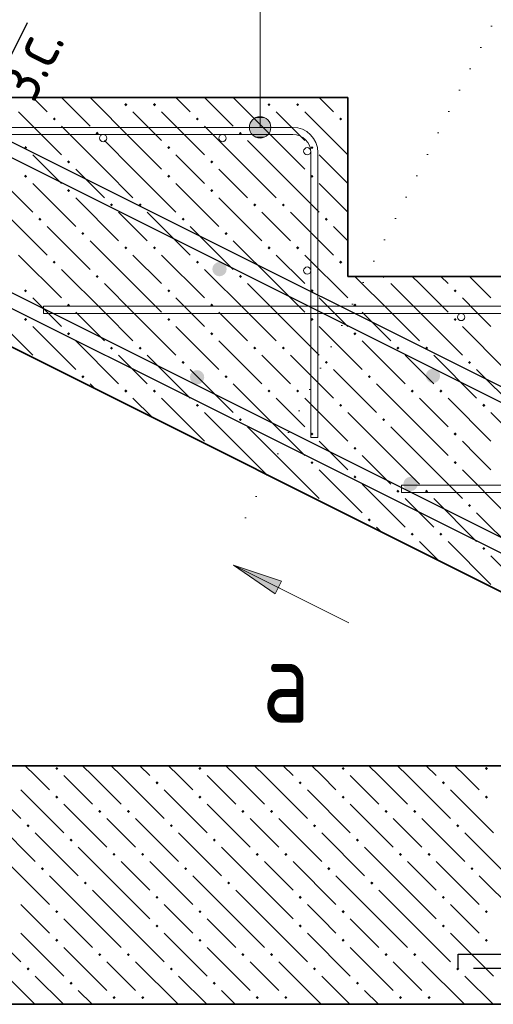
# Model space of a CAD drawing. Header units: millimetres. Extents: x 0 to 21000, y -5 to 14850.
# Tile 14 of 18: x 17356 to 18348, y 8055 to 10118. Entities that reach past the tile are written whole.
import ezdxf

# ---------------------------------------------------------------- set-up
doc = ezdxf.new("R2010")
doc.units = ezdxf.units.MM
doc.linetypes.add('______2', pattern=[135, 100, -35])
doc.linetypes.add('______9', pattern=[50, 0, -50])
for name, color, linetype, lineweight in [('Выпуски арматуры Г-обр.', 7, 'Continuous', 25), ('Обрамление проемов стержнями', 7, 'Continuous', 25), ('Общий01', 7, 'Continuous', 13), ('Позиционная метка линия выноска', 7, 'Continuous', 13), ('Размерная линия_ общее', 7, 'Continuous', 13), ('Фоновоя арматура Х1', 7, 'Continuous', 25)]:
    doc.layers.add(name, color=color, linetype=linetype, lineweight=lineweight)
doc.layers.add('ЖБ Лестница', color=7, linetype='Continuous', lineweight=25, true_color=0xe0e0ff)
doc.layers.add('ЖБ Перекрытие верхний уровень', color=7, linetype='Continuous', lineweight=25, true_color=0xe0e0ff)
doc.layers.add('Размерная выноска', color=7, linetype='Continuous')
doc.styles.add('ISOCPEUR', font='txt')

msp = doc.modelspace()

# ---------------------------------------------------------------- hatches: boundary and pattern name
at = {"layer": 'ЖБ Лестница', "linetype": 'Continuous', "lineweight": 18, "transparency": 33554687}
for points in [[(17574.8, 9939.5), (17578, 9942.8), (17581.3, 9939.5), (17578, 9936.3)], [(17634.8, 9939.5), (17638, 9942.8), (17641.3, 9939.5), (17638, 9936.3)], [(17874.8, 9939.5), (17878, 9942.8), (17881.3, 9939.5), (17878, 9936.3)], [(17934.8, 9939.5), (17938, 9942.8), (17941.3, 9939.5), (17938, 9936.3)], [(17424.8, 9909.5), (17428, 9912.8), (17431.3, 9909.5), (17428, 9906.3)], [(17724.8, 9909.5), (17728, 9912.8), (17731.3, 9909.5), (17728, 9906.3)], [(18024.8, 9909.5), (18028, 9912.8), (18031.3, 9909.5), (18028, 9906.3)], [(17514.8, 9879.5), (17518, 9882.8), (17521.3, 9879.5), (17518, 9876.3)], [(17814.8, 9879.5), (17818, 9882.8), (17821.3, 9879.5), (17818, 9876.3)], [(17364.8, 9849.5), (17368, 9852.8), (17371.3, 9849.5), (17368, 9846.3)], [(17664.8, 9849.5), (17668, 9852.8), (17671.3, 9849.5), (17668, 9846.3)], [(17964.8, 9849.5), (17968, 9852.8), (17971.3, 9849.5), (17968, 9846.3)], [(17454.8, 9819.5), (17458, 9822.8), (17461.3, 9819.5), (17458, 9816.3)], [(17754.8, 9819.5), (17758, 9822.8), (17761.3, 9819.5), (17758, 9816.3)], [(17364.8, 9789.5), (17368, 9792.8), (17371.3, 9789.5), (17368, 9786.3)], [(17664.8, 9789.5), (17668, 9792.8), (17671.3, 9789.5), (17668, 9786.3)], [(17964.8, 9789.5), (17968, 9792.8), (17971.3, 9789.5), (17968, 9786.3)], [(17454.8, 9759.5), (17458, 9762.8), (17461.3, 9759.5), (17458, 9756.3)], [(17754.8, 9759.5), (17758, 9762.8), (17761.3, 9759.5), (17758, 9756.3)], [(17544.8, 9729.5), (17548, 9732.8), (17551.3, 9729.5), (17548, 9726.3)], [(17604.8, 9729.5), (17608, 9732.8), (17611.3, 9729.5), (17608, 9726.3)], [(17844.8, 9729.5), (17848, 9732.8), (17851.3, 9729.5), (17848, 9726.3)], [(17904.8, 9729.5), (17908, 9732.8), (17911.3, 9729.5), (17908, 9726.3)], [(17394.8, 9699.5), (17398, 9702.8), (17401.3, 9699.5), (17398, 9696.3)], [(17694.8, 9699.5), (17698, 9702.8), (17701.3, 9699.5), (17698, 9696.3)], [(17994.8, 9699.5), (17998, 9702.8), (18001.3, 9699.5), (17998, 9696.3)], [(17484.8, 9669.5), (17488, 9672.8), (17491.3, 9669.5), (17488, 9666.3)], [(17784.8, 9669.5), (17788, 9672.8), (17791.3, 9669.5), (17788, 9666.3)], [(17574.8, 9639.5), (17578, 9642.8), (17581.3, 9639.5), (17578, 9636.3)], [(17634.8, 9639.5), (17638, 9642.8), (17641.3, 9639.5), (17638, 9636.3)], [(17874.8, 9639.5), (17878, 9642.8), (17881.3, 9639.5), (17878, 9636.3)], [(17934.8, 9639.5), (17938, 9642.8), (17941.3, 9639.5), (17938, 9636.3)], [(17424.8, 9609.5), (17428, 9612.8), (17431.3, 9609.5), (17428, 9606.3)], [(17724.8, 9609.5), (17728, 9612.8), (17731.3, 9609.5), (17728, 9606.3)], [(18024.8, 9609.5), (18028, 9612.8), (18031.3, 9609.5), (18028, 9606.3)], [(17514.8, 9579.5), (17518, 9582.8), (17521.3, 9579.5), (17518, 9576.3)], [(17814.8, 9579.5), (17818, 9582.8), (17821.3, 9579.5), (17818, 9576.3)], [(18114.8, 9579.5), (18121.3, 9579.5), (18118, 9576.3)], [(17364.8, 9549.5), (17368, 9552.8), (17371.3, 9549.5), (17368, 9546.3)], [(17664.8, 9549.5), (17668, 9552.8), (17671.3, 9549.5), (17668, 9546.3)], [(17964.8, 9549.5), (17968, 9552.8), (17971.3, 9549.5), (17968, 9546.3)], [(18264.8, 9549.5), (18268, 9552.8), (18271.3, 9549.5), (18268, 9546.3)], [(17454.8, 9519.5), (17458, 9522.8), (17461.3, 9519.5), (17458, 9516.3)], [(17754.8, 9519.5), (17758, 9522.8), (17761.3, 9519.5), (17758, 9516.3)], [(18054.8, 9519.5), (18058, 9522.8), (18061.3, 9519.5), (18058, 9516.3)], [(17364.8, 9489.5), (17368, 9492.8), (17371.3, 9489.5), (17368, 9486.3)], [(17664.8, 9489.5), (17668, 9492.8), (17671.3, 9489.5), (17668, 9486.3)], [(17964.8, 9489.5), (17968, 9492.8), (17971.3, 9489.5), (17968, 9486.3)], [(18264.8, 9489.5), (18268, 9492.8), (18271.3, 9489.5), (18268, 9486.3)], [(17454.8, 9459.5), (17458, 9462.8), (17461.3, 9459.5), (17458, 9456.3)], [(17754.8, 9459.5), (17758, 9462.8), (17761.3, 9459.5), (17758, 9456.3)], [(18054.8, 9459.5), (18058, 9462.8), (18061.3, 9459.5), (18058, 9456.3)], [(17544.8, 9429.5), (17548, 9432.8), (17551.3, 9429.5), (17548, 9426.3)], [(17604.8, 9429.5), (17608, 9432.8), (17611.3, 9429.5), (17608, 9426.3)], [(17844.8, 9429.5), (17848, 9432.8), (17851.3, 9429.5), (17848, 9426.3)], [(17904.8, 9429.5), (17908, 9432.8), (17911.3, 9429.5), (17908, 9426.3)], [(18144.8, 9429.5), (18148, 9432.8), (18151.3, 9429.5), (18148, 9426.3)], [(18204.8, 9429.5), (18208, 9432.8), (18211.3, 9429.5), (18208, 9426.3)], [(17397.5, 9402.3), (17398, 9402.8), (17399.5, 9401.3)], [(17694.8, 9399.5), (17698, 9402.8), (17701.3, 9399.5), (17698, 9396.3)], [(17994.8, 9399.5), (17998, 9402.8), (18001.3, 9399.5), (17998, 9396.3)], [(18294.8, 9399.5), (18298, 9402.8), (18301.3, 9399.5), (18298, 9396.3)], [(17484.8, 9369.5), (17488, 9372.8), (17491.3, 9369.5), (17488, 9366.3)], [(17784.8, 9369.5), (17788, 9372.8), (17791.3, 9369.5), (17788, 9366.3)], [(18084.8, 9369.5), (18088, 9372.8), (18091.3, 9369.5), (18088, 9366.3)], [(17574.8, 9339.5), (17578, 9342.8), (17581.3, 9339.5), (17578, 9336.3)], [(17634.8, 9339.5), (17638, 9342.8), (17641.3, 9339.5), (17638, 9336.3)], [(17874.8, 9339.5), (17878, 9342.8), (17881.3, 9339.5), (17878, 9336.3)], [(17934.8, 9339.5), (17938, 9342.8), (17941.3, 9339.5), (17938, 9336.3)], [(18174.8, 9339.5), (18178, 9342.8), (18181.3, 9339.5), (18178, 9336.3)], [(18234.8, 9339.5), (18238, 9342.8), (18241.3, 9339.5), (18238, 9336.3)], [(17724.8, 9309.5), (17728, 9312.8), (17731.3, 9309.5), (17728, 9306.3)], [(18024.8, 9309.5), (18028, 9312.8), (18031.3, 9309.5), (18028, 9306.3)], [(18324.8, 9309.5), (18328, 9312.8), (18331.3, 9309.5), (18328, 9306.3)], [(17814.8, 9279.5), (17818, 9282.8), (17821.3, 9279.5), (17818, 9276.3)], [(18114.8, 9279.5), (18118, 9282.8), (18121.3, 9279.5), (18118, 9276.3)], [(17964.8, 9249.5), (17968, 9252.8), (17971.3, 9249.5), (17968, 9246.3)], [(18264.8, 9249.5), (18268, 9252.8), (18271.3, 9249.5), (18268, 9246.3)], [(17757.5, 9222.3), (17758, 9222.8), (17759.5, 9221.3)], [(18054.8, 9219.5), (18058, 9222.8), (18061.3, 9219.5), (18058, 9216.3)], [(17964.8, 9189.5), (17968, 9192.8), (17971.3, 9189.5), (17968, 9186.3)], [(18264.8, 9189.5), (18268, 9192.8), (18271.3, 9189.5), (18268, 9186.3)], [(18054.8, 9159.5), (18058, 9162.8), (18061.3, 9159.5), (18058, 9156.3)], [(18144.8, 9129.5), (18148, 9132.8), (18151.3, 9129.5), (18148, 9126.3)], [(18204.8, 9129.5), (18208, 9132.8), (18211.3, 9129.5), (18208, 9126.3)], [(17997.5, 9102.3), (17998, 9102.8), (17999.5, 9101.3)], [(18294.8, 9099.5), (18298, 9102.8), (18301.3, 9099.5), (18298, 9096.3)], [(18084.8, 9069.5), (18088, 9072.8), (18091.3, 9069.5), (18088, 9066.3)], [(18174.8, 9039.5), (18178, 9042.8), (18181.3, 9039.5), (18178, 9036.3)], [(18234.8, 9039.5), (18238, 9042.8), (18241.3, 9039.5), (18238, 9036.3)], [(18324.8, 9009.5), (18328, 9012.8), (18331.3, 9009.5), (18328, 9006.3)]]:
    msp.add_hatch(color=7, dxfattribs=at).paths.add_polyline_path(points, flags=16)
at = {"layer": 'ЖБ Перекрытие верхний уровень', "linetype": 'Continuous', "lineweight": 18, "transparency": 33554687}
for points in [[(17430.1, 8548.7), (17433.3, 8551.9), (17436.6, 8548.7), (17433.3, 8545.4)], [(17730.1, 8548.7), (17733.3, 8551.9), (17736.6, 8548.7), (17733.3, 8545.4)], [(18030.1, 8548.7), (18033.3, 8551.9), (18036.6, 8548.7), (18033.3, 8545.4)], [(18330.1, 8548.7), (18333.3, 8551.9), (18336.6, 8548.7), (18333.3, 8545.4)], [(17640.1, 8518.7), (17643.3, 8521.9), (17646.6, 8518.7), (17643.3, 8515.4)], [(17940.1, 8518.7), (17943.3, 8521.9), (17946.6, 8518.7), (17943.3, 8515.4)], [(18240.1, 8518.7), (18243.3, 8521.9), (18246.6, 8518.7), (18243.3, 8515.4)], [(17430.1, 8488.7), (17433.3, 8491.9), (17436.6, 8488.7), (17433.3, 8485.4)], [(17730.1, 8488.7), (17733.3, 8491.9), (17736.6, 8488.7), (17733.3, 8485.4)], [(18030.1, 8488.7), (18033.3, 8491.9), (18036.6, 8488.7), (18033.3, 8485.4)], [(18330.1, 8488.7), (18333.3, 8491.9), (18336.6, 8488.7), (18333.3, 8485.4)], [(17520.1, 8458.7), (17523.3, 8461.9), (17526.6, 8458.7), (17523.3, 8455.4)], [(17580.1, 8458.7), (17583.3, 8461.9), (17586.6, 8458.7), (17583.3, 8455.4)], [(17820.1, 8458.7), (17823.3, 8461.9), (17826.6, 8458.7), (17823.3, 8455.4)], [(17880.1, 8458.7), (17883.3, 8461.9), (17886.6, 8458.7), (17883.3, 8455.4)], [(18120.1, 8458.7), (18123.3, 8461.9), (18126.6, 8458.7), (18123.3, 8455.4)], [(18180.1, 8458.7), (18183.3, 8461.9), (18186.6, 8458.7), (18183.3, 8455.4)], [(17370.1, 8428.7), (17373.3, 8431.9), (17376.6, 8428.7), (17373.3, 8425.4)], [(17670.1, 8428.7), (17673.3, 8431.9), (17676.6, 8428.7), (17673.3, 8425.4)], [(17970.1, 8428.7), (17973.3, 8431.9), (17976.6, 8428.7), (17973.3, 8425.4)], [(18270.1, 8428.7), (18273.3, 8431.9), (18276.6, 8428.7), (18273.3, 8425.4)], [(17460.1, 8398.7), (17463.3, 8401.9), (17466.6, 8398.7), (17463.3, 8395.4)], [(17760.1, 8398.7), (17763.3, 8401.9), (17766.6, 8398.7), (17763.3, 8395.4)], [(18060.1, 8398.7), (18063.3, 8401.9), (18066.6, 8398.7), (18063.3, 8395.4)], [(17550.1, 8368.7), (17553.3, 8371.9), (17556.6, 8368.7), (17553.3, 8365.4)], [(17610.1, 8368.7), (17613.3, 8371.9), (17616.6, 8368.7), (17613.3, 8365.4)], [(17850.1, 8368.7), (17853.3, 8371.9), (17856.6, 8368.7), (17853.3, 8365.4)], [(17910.1, 8368.7), (17913.3, 8371.9), (17916.6, 8368.7), (17913.3, 8365.4)], [(18150.1, 8368.7), (18153.3, 8371.9), (18156.6, 8368.7), (18153.3, 8365.4)], [(18210.1, 8368.7), (18213.3, 8371.9), (18216.6, 8368.7), (18213.3, 8365.4)], [(17400.1, 8338.7), (17403.3, 8341.9), (17406.6, 8338.7), (17403.3, 8335.4)], [(17700.1, 8338.7), (17703.3, 8341.9), (17706.6, 8338.7), (17703.3, 8335.4)], [(18000.1, 8338.7), (18003.3, 8341.9), (18006.6, 8338.7), (18003.3, 8335.4)], [(18300.1, 8338.7), (18303.3, 8341.9), (18306.6, 8338.7), (18303.3, 8335.4)], [(17490.1, 8308.7), (17493.3, 8311.9), (17496.6, 8308.7), (17493.3, 8305.4)], [(17790.1, 8308.7), (17793.3, 8311.9), (17796.6, 8308.7), (17793.3, 8305.4)], [(18090.1, 8308.7), (18093.3, 8311.9), (18096.6, 8308.7), (18093.3, 8305.4)], [(17640.1, 8278.7), (17643.3, 8281.9), (17646.6, 8278.7), (17643.3, 8275.4)], [(17940.1, 8278.7), (17943.3, 8281.9), (17946.6, 8278.7), (17943.3, 8275.4)], [(18240.1, 8278.7), (18243.3, 8281.9), (18246.6, 8278.7), (18243.3, 8275.4)], [(17430.1, 8248.7), (17433.3, 8251.9), (17436.6, 8248.7), (17433.3, 8245.4)], [(17730.1, 8248.7), (17733.3, 8251.9), (17736.6, 8248.7), (17733.3, 8245.4)], [(18030.1, 8248.7), (18033.3, 8251.9), (18036.6, 8248.7), (18033.3, 8245.4)], [(18330.1, 8248.7), (18333.3, 8251.9), (18336.6, 8248.7), (18333.3, 8245.4)], [(17640.1, 8218.7), (17643.3, 8221.9), (17646.6, 8218.7), (17643.3, 8215.4)], [(17940.1, 8218.7), (17943.3, 8221.9), (17946.6, 8218.7), (17943.3, 8215.4)], [(18240.1, 8218.7), (18243.3, 8221.9), (18246.6, 8218.7), (18243.3, 8215.4)], [(17430.1, 8188.7), (17433.3, 8191.9), (17436.6, 8188.7), (17433.3, 8185.4)], [(17730.1, 8188.7), (17733.3, 8191.9), (17736.6, 8188.7), (17733.3, 8185.4)], [(18030.1, 8188.7), (18033.3, 8191.9), (18036.6, 8188.7), (18033.3, 8185.4)], [(18330.1, 8188.7), (18333.3, 8191.9), (18336.6, 8188.7), (18333.3, 8185.4)], [(17520.1, 8158.7), (17523.3, 8161.9), (17526.6, 8158.7), (17523.3, 8155.4)], [(17580.1, 8158.7), (17583.3, 8161.9), (17586.6, 8158.7), (17583.3, 8155.4)], [(17820.1, 8158.7), (17823.3, 8161.9), (17826.6, 8158.7), (17823.3, 8155.4)], [(17880.1, 8158.7), (17883.3, 8161.9), (17886.6, 8158.7), (17883.3, 8155.4)], [(18120.1, 8158.7), (18123.3, 8161.9), (18126.6, 8158.7), (18123.3, 8155.4)], [(18180.1, 8158.7), (18183.3, 8161.9), (18186.6, 8158.7), (18183.3, 8155.4)], [(17370.1, 8128.7), (17373.3, 8131.9), (17376.6, 8128.7), (17373.3, 8125.4)], [(17670.1, 8128.7), (17673.3, 8131.9), (17676.6, 8128.7), (17673.3, 8125.4)], [(17970.1, 8128.7), (17973.3, 8131.9), (17976.6, 8128.7), (17973.3, 8125.4)], [(18270.1, 8128.7), (18273.3, 8131.9), (18276.6, 8128.7), (18273.3, 8125.4)], [(17460.1, 8098.7), (17463.3, 8101.9), (17466.6, 8098.7), (17463.3, 8095.4)], [(17760.1, 8098.7), (17763.3, 8101.9), (17766.6, 8098.7), (17763.3, 8095.4)], [(18060.1, 8098.7), (18063.3, 8101.9), (18066.6, 8098.7), (18063.3, 8095.4)], [(17550.1, 8068.7), (17553.3, 8071.9), (17556.6, 8068.7), (17553.3, 8065.4)], [(17610.1, 8068.7), (17613.3, 8071.9), (17616.6, 8068.7), (17613.3, 8065.4)], [(17850.1, 8068.7), (17853.3, 8071.9), (17856.6, 8068.7), (17853.3, 8065.4)], [(17910.1, 8068.7), (17913.3, 8071.9), (17916.6, 8068.7), (17913.3, 8065.4)], [(18150.1, 8068.7), (18153.3, 8071.9), (18156.6, 8068.7), (18153.3, 8065.4)], [(18210.1, 8068.7), (18213.3, 8071.9), (18216.6, 8068.7), (18213.3, 8065.4)]]:
    msp.add_hatch(color=7, dxfattribs=at).paths.add_polyline_path(points, flags=16)
at = {"layer": 'Общий01', "linetype": 'Continuous', "lineweight": 13, "transparency": 33554687}
msp.add_hatch(color=7, dxfattribs=at).paths.add_polyline_path([(17890.9, 8914.3), (17803.7, 8974.6), (17904.3, 8941.1)], flags=16)
at = {"layer": 'Позиционная метка линия выноска', "linetype": 'Continuous', "lineweight": 13, "transparency": 33554687}
for points in [[(17878.7, 9903.3), (17840, 9903.3), (17836.9, 9892)], [(17878.7, 9903.3), (17836.9, 9892), (17881.9, 9892)], [(17870.6, 9911.4), (17848.1, 9911.4), (17840, 9903.3)], [(17870.6, 9911.4), (17840, 9903.3), (17878.7, 9903.3)], [(17848.1, 9911.4), (17870.6, 9911.4), (17859.4, 9914.5)], [(17881.9, 9892), (17836.9, 9892), (17840, 9880.8)], [(17881.9, 9892), (17840, 9880.8), (17878.7, 9880.8)], [(17878.7, 9880.8), (17840, 9880.8), (17848.1, 9872.7)], [(17878.7, 9880.8), (17848.1, 9872.7), (17870.6, 9872.7)], [(17870.6, 9872.7), (17848.1, 9872.7), (17859.4, 9869.5)]]:
    msp.add_hatch(color=7, dxfattribs=at).paths.add_polyline_path(points)
at = {"layer": 'Фоновоя арматура Х1', "linetype": 'Continuous', "lineweight": 35, "transparency": 33554687}
for points in [[(17789.3, 9594.9), (17788.2, 9600.7), (17784.9, 9605.5), (17780, 9608.8), (17774.3, 9609.9), (17768.6, 9608.8), (17763.7, 9605.5), (17760.4, 9600.7), (17759.3, 9594.9), (17760.4, 9589.2), (17763.7, 9584.3), (17768.6, 9581.1), (17774.3, 9579.9), (17780, 9581.1), (17784.9, 9584.3), (17788.2, 9589.2)], [(17742.3, 9368.4), (17741.2, 9374.2), (17737.9, 9379), (17733.1, 9382.3), (17727.3, 9383.4), (17721.6, 9382.3), (17716.7, 9379), (17713.5, 9374.2), (17712.3, 9368.4), (17713.5, 9362.7), (17716.7, 9357.8), (17721.6, 9354.6), (17727.3, 9353.4), (17733.1, 9354.6), (17737.9, 9357.8), (17741.2, 9362.7)], [(18236.5, 9371.3), (18235.4, 9377.1), (18232.1, 9381.9), (18227.3, 9385.2), (18221.5, 9386.3), (18215.8, 9385.2), (18210.9, 9381.9), (18207.7, 9377.1), (18206.5, 9371.3), (18207.7, 9365.6), (18210.9, 9360.7), (18215.8, 9357.5), (18221.5, 9356.3), (18227.3, 9357.5), (18232.1, 9360.7), (18235.4, 9365.6)], [(18189.6, 9144.8), (18188.4, 9150.5), (18185.2, 9155.4), (18180.3, 9158.7), (18174.6, 9159.8), (18168.8, 9158.7), (18163.9, 9155.4), (18160.7, 9150.5), (18159.6, 9144.8), (18160.7, 9139.1), (18163.9, 9134.2), (18168.8, 9130.9), (18174.6, 9129.8), (18180.3, 9130.9), (18185.2, 9134.2), (18188.4, 9139.1)]]:
    msp.add_hatch(color=7, dxfattribs=at).paths.add_polyline_path(points)

# ---------------------------------------------------------------- linework, layer by layer
at = {"color": 7, "linetype": 'Continuous', "lineweight": 25, "transparency": 33554687}
for points in [[(19093.3, 8635.2), (12872, 11745.9), (12868.2, 11747.6), (12864.3, 11749.1), (12860.4, 11750.4), (12856.4, 11751.4), (12852.4, 11752.2), (12848.4, 11752.9), (12844.2, 11753.2), (12840, 11753.4), (11610.4, 11753.4), (11610.4, 11783.4), (12840.7, 11783.4), (12846.3, 11783.2), (12852, 11782.6), (12857.7, 11781.8), (12863.3, 11780.6), (12868.9, 11779.2), (12874.3, 11777.4), (12879.7, 11775.3), (12884.8, 11773), (19106.8, 8662), (19093.3, 8635.2)], [(10230.5, 11767), (13505, 11767), (13510.6, 11766.8), (13516.3, 11766.2), (13522, 11765.4), (13527.6, 11764.2), (13533.2, 11762.8), (13538.6, 11761), (13544, 11758.9), (13549.1, 11756.6), (19465, 8798.6), (19451.6, 8771.8), (13536.3, 11729.5), (13532.4, 11731.2), (13528.6, 11732.7), (13524.7, 11734), (13520.7, 11735), (13516.7, 11735.8), (13512.6, 11736.5), (13508.5, 11736.8), (13504.3, 11737), (10230.5, 11737), (10230.5, 11767)]]:
    msp.add_lwpolyline(points, dxfattribs=at)
at = {"layer": 'Выпуски арматуры Г-обр.', "color": 251, "linetype": '______2', "lineweight": 25, "true_color": 0x656565, "transparency": 33554687}
msp.add_lwpolyline([(19184.3, 11004.5), (19184.3, 8232.4), (19181.7, 8213.6), (19175.2, 8194), (19165.1, 8176), (19152.7, 8161.1), (19137.8, 8148.7), (19119.8, 8138.6), (19100.2, 8132.1), (19081.4, 8129.5), (18274.3, 8129.5), (18274.3, 8159.5), (19079.3, 8159.5), (19093.4, 8161.5), (19107.7, 8166.2), (19120.7, 8173.5), (19131.4, 8182.4), (19140.3, 8193.1), (19147.6, 8206.1), (19152.3, 8220.4), (19154.3, 8234.5), (19154.3, 11004.5), (19184.3, 11004.5)], dxfattribs=at)
at = {"layer": 'ЖБ Лестница', "color": 7, "linetype": 'Continuous', "lineweight": 35, "transparency": 33554687}
for p, q in [((13543, 11329.5), (19043, 8579.5)), ((18043, 9954.5), (17293, 9954.5)), ((18043, 9579.5), (18043, 9954.5)), ((18793, 9579.5), (18043, 9579.5))]:
    msp.add_line(p, q, dxfattribs=at)
at = {"layer": 'ЖБ Лестница', "color": 9, "linetype": 'Continuous', "lineweight": 18, "true_color": 0xc7c7c7, "transparency": 33554687}
for p, q in [((17383, 9954.5), (17413, 9924.5)), ((17443, 9954.5), (17503, 9894.5)), ((17593, 9864.5), (17503, 9954.5)), ((17563, 9954.5), (17563, 9954.5)), ((17623, 9954.5), (17623, 9954.5)), ((17683, 9954.5), (17713, 9924.5)), ((17743, 9954.5), (17803, 9894.5)), ((17893, 9864.5), (17803, 9954.5)), ((17863, 9954.5), (17863, 9954.5)), ((17923, 9954.5), (17923, 9954.5)), ((17983, 9954.5), (18013, 9924.5)), ((18043, 9954.5), (18043, 9954.5)), ((17353, 9924.5), (17443, 9834.5)), ((17593, 9924.5), (17653, 9864.5)), ((17653, 9924.5), (17743, 9834.5)), ((17893, 9924.5), (17953, 9864.5)), ((17953, 9924.5), (18043, 9834.5)), ((17533, 9804.5), (17443, 9894.5)), ((17833, 9804.5), (17743, 9894.5)), ((18043, 9894.5), (18043, 9894.5)), ((17533, 9864.5), (17593, 9804.5)), ((17593, 9864.5), (17653, 9804.5)), ((17833, 9864.5), (17893, 9804.5)), ((17893, 9864.5), (17953, 9804.5)), ((17413, 9804.5), (17383, 9834.5)), ((17713, 9804.5), (17683, 9834.5)), ((18013, 9804.5), (17983, 9834.5)), ((17293, 9804.5), (17383, 9714.5)), ((17443, 9774.5), (17413, 9804.5)), ((17473, 9804.5), (17533, 9744.5)), ((17533, 9804.5), (17593, 9744.5)), ((17593, 9804.5), (17683, 9714.5)), ((17743, 9774.5), (17713, 9804.5)), ((17773, 9804.5), (17833, 9744.5)), ((17833, 9804.5), (17893, 9744.5)), ((17893, 9804.5), (17983, 9714.5)), ((18043, 9774.5), (18013, 9804.5)), ((17383, 9774.5), (17473, 9684.5)), ((17683, 9774.5), (17773, 9684.5)), ((17983, 9774.5), (18043, 9714.5)), ((17473, 9744.5), (17563, 9654.5)), ((17773, 9744.5), (17863, 9654.5)), ((17323, 9714.5), (17413, 9624.5)), ((17593, 9684.5), (17563, 9714.5)), ((17623, 9714.5), (17713, 9624.5)), ((17893, 9684.5), (17863, 9714.5)), ((17923, 9714.5), (18013, 9624.5)), ((17413, 9684.5), (17503, 9594.5)), ((17623, 9654.5), (17593, 9684.5)), ((17713, 9684.5), (17803, 9594.5)), ((17923, 9654.5), (17893, 9684.5)), ((18013, 9684.5), (18043, 9654.5)), ((17593, 9564.5), (17503, 9654.5)), ((17893, 9564.5), (17803, 9654.5)), ((17353, 9624.5), (17443, 9534.5)), ((17593, 9624.5), (17653, 9564.5)), ((17653, 9624.5), (17743, 9534.5)), ((17893, 9624.5), (17953, 9564.5)), ((17953, 9624.5), (18043, 9534.5)), ((17533, 9504.5), (17443, 9594.5)), ((17833, 9504.5), (17743, 9594.5)), ((18043, 9594.5), (18043, 9594.5)), ((18133, 9504.5), (18058, 9579.5)), ((18193, 9564.5), (18178, 9579.5)), ((18238, 9579.5), (18253, 9564.5)), ((18298, 9579.5), (18343, 9534.5)), ((17533, 9564.5), (17593, 9504.5)), ((17593, 9564.5), (17653, 9504.5)), ((17833, 9564.5), (17893, 9504.5)), ((17893, 9564.5), (17953, 9504.5)), ((18133, 9564.5), (18193, 9504.5)), ((18193, 9564.5), (18253, 9504.5)), ((17413, 9504.5), (17383, 9534.5)), ((17713, 9504.5), (17683, 9534.5)), ((18013, 9504.5), (17983, 9534.5)), ((18313, 9504.5), (18283, 9534.5)), ((17293, 9504.5), (17383, 9414.5)), ((17443, 9474.5), (17413, 9504.5)), ((17473, 9504.5), (17533, 9444.5)), ((17533, 9504.5), (17593, 9444.5)), ((17593, 9504.5), (17683, 9414.5)), ((17743, 9474.5), (17713, 9504.5)), ((17773, 9504.5), (17833, 9444.5)), ((17833, 9504.5), (17893, 9444.5)), ((17893, 9504.5), (17983, 9414.5)), ((18043, 9474.5), (18013, 9504.5)), ((18073, 9504.5), (18133, 9444.5)), ((18133, 9504.5), (18193, 9444.5)), ((18193, 9504.5), (18283, 9414.5)), ((18343, 9474.5), (18313, 9504.5)), ((17383, 9474.5), (17473, 9384.5)), ((17683, 9474.5), (17773, 9384.5)), ((17983, 9474.5), (18073, 9384.5)), ((18283, 9474.5), (18373, 9384.5)), ((17473, 9444.5), (17563, 9354.5)), ((17773, 9444.5), (17863, 9354.5)), ((18073, 9444.5), (18163, 9354.5)), ((17593, 9384.5), (17563, 9414.5)), ((17623, 9414.5), (17713, 9324.5)), ((17893, 9384.5), (17863, 9414.5)), ((17923, 9414.5), (18013, 9324.5)), ((18193, 9384.5), (18163, 9414.5)), ((18223, 9414.5), (18313, 9324.5)), ((17623, 9354.5), (17593, 9384.5)), ((17713, 9384.5), (17803, 9294.5)), ((17923, 9354.5), (17893, 9384.5)), ((18013, 9384.5), (18103, 9294.5)), ((18223, 9354.5), (18193, 9384.5)), ((18313, 9384.5), (18403, 9294.5)), ((17513, 9344.5), (17503, 9354.5)), ((17893, 9264.5), (17803, 9354.5)), ((18193, 9264.5), (18103, 9354.5)), ((17593, 9324.5), (17633, 9284.5)), ((17653, 9324.5), (17743, 9234.5)), ((17893, 9324.5), (17953, 9264.5)), ((17953, 9324.5), (18043, 9234.5)), ((18193, 9324.5), (18253, 9264.5)), ((18253, 9324.5), (18343, 9234.5)), ((17833, 9204.5), (17743, 9294.5)), ((18133, 9204.5), (18043, 9294.5)), ((18433, 9204.5), (18343, 9294.5)), ((17833, 9264.5), (17893, 9204.5)), ((17893, 9264.5), (17953, 9204.5)), ((18133, 9264.5), (18193, 9204.5)), ((18193, 9264.5), (18253, 9204.5)), ((18013, 9204.5), (17983, 9234.5)), ((18313, 9204.5), (18283, 9234.5)), ((17833, 9204.5), (17873, 9164.5)), ((17893, 9204.5), (17983, 9114.5)), ((18043, 9174.5), (18013, 9204.5)), ((18073, 9204.5), (18133, 9144.5)), ((18133, 9204.5), (18193, 9144.5)), ((18193, 9204.5), (18283, 9114.5)), ((18343, 9174.5), (18313, 9204.5)), ((17983, 9174.5), (18073, 9084.5)), ((18283, 9174.5), (18373, 9084.5)), ((18073, 9144.5), (18163, 9054.5)), ((18193, 9084.5), (18163, 9114.5)), ((18223, 9114.5), (18313, 9024.5)), ((18223, 9054.5), (18193, 9084.5)), ((18313, 9084.5), (18403, 8994.5)), ((18113, 9044.5), (18103, 9054.5)), ((18193, 9024.5), (18233, 8984.5)), ((18253, 9024.5), (18343, 8934.5)), ((18433, 8904.5), (18343, 8994.5))]:
    msp.add_line(p, q, dxfattribs=at)
at = {"layer": 'ЖБ Перекрытие верхний уровень', "color": 7, "linetype": 'Continuous', "lineweight": 35, "transparency": 33554687}
for p, q in [((19043, 8554.5), (14418, 8554.5)), ((14418, 8054.5), (20173.8, 8054.5))]:
    msp.add_line(p, q, dxfattribs=at)
at = {"layer": 'ЖБ Перекрытие верхний уровень', "color": 9, "linetype": 'Continuous', "lineweight": 18, "true_color": 0xc7c7c7, "transparency": 33554687}
for p, q in [((17388.3, 8533.7), (17367.4, 8554.5)), ((17508.3, 8533.7), (17487.4, 8554.5)), ((17547.4, 8554.5), (17568.3, 8533.7)), ((17607.4, 8554.5), (17628.3, 8533.7)), ((17688.3, 8533.7), (17667.4, 8554.5)), ((17808.3, 8533.7), (17787.4, 8554.5)), ((17847.4, 8554.5), (17868.3, 8533.7)), ((17907.4, 8554.5), (17928.3, 8533.7)), ((17988.3, 8533.7), (17967.4, 8554.5)), ((18108.3, 8533.7), (18087.4, 8554.5)), ((18147.4, 8554.5), (18168.3, 8533.7)), ((18207.4, 8554.5), (18228.3, 8533.7)), ((18288.3, 8533.7), (18267.4, 8554.5)), ((17268.3, 8533.7), (17358.3, 8443.7)), ((17418.3, 8503.7), (17388.3, 8533.7)), ((17448.3, 8533.7), (17508.3, 8473.7)), ((17508.3, 8533.7), (17568.3, 8473.7)), ((17568.3, 8533.7), (17658.3, 8443.7)), ((17718.3, 8503.7), (17688.3, 8533.7)), ((17748.3, 8533.7), (17808.3, 8473.7)), ((17808.3, 8533.7), (17868.3, 8473.7)), ((17868.3, 8533.7), (17958.3, 8443.7)), ((18018.3, 8503.7), (17988.3, 8533.7)), ((18048.3, 8533.7), (18108.3, 8473.7)), ((18108.3, 8533.7), (18168.3, 8473.7)), ((18168.3, 8533.7), (18258.3, 8443.7)), ((18318.3, 8503.7), (18288.3, 8533.7)), ((17358.3, 8503.7), (17448.3, 8413.7)), ((17658.3, 8503.7), (17748.3, 8413.7)), ((17958.3, 8503.7), (18048.3, 8413.7)), ((18258.3, 8503.7), (18348.3, 8413.7)), ((17448.3, 8473.7), (17538.3, 8383.7)), ((17748.3, 8473.7), (17838.3, 8383.7)), ((18048.3, 8473.7), (18138.3, 8383.7)), ((17298.3, 8443.7), (17388.3, 8353.7)), ((17568.3, 8413.7), (17538.3, 8443.7)), ((17598.3, 8443.7), (17688.3, 8353.7)), ((17868.3, 8413.7), (17838.3, 8443.7)), ((17898.3, 8443.7), (17988.3, 8353.7)), ((18168.3, 8413.7), (18138.3, 8443.7)), ((18198.3, 8443.7), (18288.3, 8353.7)), ((17388.3, 8413.7), (17478.3, 8323.7)), ((17598.3, 8383.7), (17568.3, 8413.7)), ((17688.3, 8413.7), (17778.3, 8323.7)), ((17898.3, 8383.7), (17868.3, 8413.7)), ((17988.3, 8413.7), (18078.3, 8323.7)), ((18198.3, 8383.7), (18168.3, 8413.7)), ((18288.3, 8413.7), (18378.3, 8323.7)), ((17568.3, 8293.7), (17478.3, 8383.7)), ((17868.3, 8293.7), (17778.3, 8383.7)), ((18168.3, 8293.7), (18078.3, 8383.7)), ((17328.3, 8353.7), (17418.3, 8263.7)), ((17568.3, 8353.7), (17628.3, 8293.7)), ((17628.3, 8353.7), (17718.3, 8263.7)), ((17868.3, 8353.7), (17928.3, 8293.7)), ((17928.3, 8353.7), (18018.3, 8263.7)), ((18168.3, 8353.7), (18228.3, 8293.7)), ((18228.3, 8353.7), (18318.3, 8263.7)), ((17508.3, 8233.7), (17418.3, 8323.7)), ((17808.3, 8233.7), (17718.3, 8323.7)), ((18108.3, 8233.7), (18018.3, 8323.7)), ((18408.3, 8233.7), (18318.3, 8323.7)), ((17508.3, 8293.7), (17568.3, 8233.7)), ((17568.3, 8293.7), (17628.3, 8233.7)), ((17808.3, 8293.7), (17868.3, 8233.7)), ((17868.3, 8293.7), (17928.3, 8233.7)), ((18108.3, 8293.7), (18168.3, 8233.7)), ((18168.3, 8293.7), (18228.3, 8233.7)), ((17388.3, 8233.7), (17358.3, 8263.7)), ((17688.3, 8233.7), (17658.3, 8263.7)), ((17988.3, 8233.7), (17958.3, 8263.7)), ((18288.3, 8233.7), (18258.3, 8263.7)), ((17268.3, 8233.7), (17358.3, 8143.7)), ((17418.3, 8203.7), (17388.3, 8233.7)), ((17448.3, 8233.7), (17508.3, 8173.7)), ((17508.3, 8233.7), (17568.3, 8173.7)), ((17568.3, 8233.7), (17658.3, 8143.7)), ((17718.3, 8203.7), (17688.3, 8233.7)), ((17748.3, 8233.7), (17808.3, 8173.7)), ((17808.3, 8233.7), (17868.3, 8173.7)), ((17868.3, 8233.7), (17958.3, 8143.7)), ((18018.3, 8203.7), (17988.3, 8233.7)), ((18048.3, 8233.7), (18108.3, 8173.7)), ((18108.3, 8233.7), (18168.3, 8173.7)), ((18168.3, 8233.7), (18258.3, 8143.7)), ((18318.3, 8203.7), (18288.3, 8233.7)), ((17358.3, 8203.7), (17448.3, 8113.7)), ((17658.3, 8203.7), (17748.3, 8113.7)), ((17958.3, 8203.7), (18048.3, 8113.7)), ((18258.3, 8203.7), (18348.3, 8113.7)), ((17448.3, 8173.7), (17538.3, 8083.7)), ((17748.3, 8173.7), (17838.3, 8083.7)), ((18048.3, 8173.7), (18138.3, 8083.7)), ((17298.3, 8143.7), (17387.4, 8054.5)), ((17568.3, 8113.7), (17538.3, 8143.7)), ((17598.3, 8143.7), (17687.4, 8054.5)), ((17868.3, 8113.7), (17838.3, 8143.7)), ((17898.3, 8143.7), (17987.4, 8054.5)), ((18168.3, 8113.7), (18138.3, 8143.7)), ((18198.3, 8143.7), (18287.4, 8054.5)), ((17388.3, 8113.7), (17447.4, 8054.5)), ((17598.3, 8083.7), (17568.3, 8113.7)), ((17688.3, 8113.7), (17747.4, 8054.5)), ((17898.3, 8083.7), (17868.3, 8113.7)), ((17988.3, 8113.7), (18047.4, 8054.5)), ((18198.3, 8083.7), (18168.3, 8113.7)), ((18288.3, 8113.7), (18347.4, 8054.5)), ((17507.4, 8054.5), (17478.3, 8083.7)), ((17807.4, 8054.5), (17778.3, 8083.7)), ((18107.4, 8054.5), (18078.3, 8083.7))]:
    msp.add_line(p, q, dxfattribs=at)
at = {"layer": 'Обрамление проемов стержнями', "color": 7, "linetype": 'Continuous', "lineweight": 13, "transparency": 33554687}
for p, q in [((17928, 9892), (16655.5, 9892)), ((17928, 9877), (16655.5, 9877)), ((17965.5, 9839.5), (17965.5, 9242)), ((17980.5, 9839.5), (17980.5, 9242)), ((17405.5, 9502), (17405.5, 9517)), ((18678, 9517), (17405.5, 9517)), ((18678, 9502), (17405.5, 9502)), ((17965.5, 9242), (17980.5, 9242)), ((18155.5, 9127), (18155.5, 9142)), ((19428, 9142), (18155.5, 9142)), ((19428, 9127), (18155.5, 9127))]:
    msp.add_line(p, q, dxfattribs=at)
at = {"layer": 'Обрамление проемов стержнями', "color": 7, "linetype": 'Continuous', "lineweight": 18, "transparency": 33554687}
for centre in [(17530.5, 9869.5), (17780.5, 9869.5), (17958, 9842), (17958, 9592), (18280.5, 9494.5)]:
    msp.add_circle(centre, 7.5, dxfattribs=at)
at = {"layer": 'Обрамление проемов стержнями', "color": 7, "linetype": 'Continuous', "lineweight": 13, "transparency": 33554687}
for radius in [52.5, 37.5]:
    msp.add_arc((17928, 9839.5), radius, 0, 90, dxfattribs=at)
at = {"layer": 'Общий01', "color": 7, "linetype": '______9', "lineweight": 13, "transparency": 33554687}
msp.add_line((17829, 9073.7), (18384.8, 10185.3), dxfattribs=at)
at = {"layer": 'Общий01', "color": 7, "linetype": 'Continuous', "lineweight": 13, "transparency": 33554687}
for p, q in [((17803.7, 8974.6), (18045.1, 8853.9)), ((17803.7, 8974.6), (17803.7, 8974.6)), ((17803.7, 8974.6), (17803.7, 8974.6)), ((17803.7, 8974.6), (17803.7, 8974.6)), ((17803.7, 8974.6), (17904.3, 8941.1)), ((17890.9, 8914.3), (17803.7, 8974.6)), ((17904.3, 8941.1), (17890.9, 8914.3)), ((17897.6, 8927.7), (17904.3, 8924.3))]:
    msp.add_line(p, q, dxfattribs=at)
at = {"layer": 'Позиционная метка линия выноска', "color": 7, "linetype": 'Continuous', "lineweight": 13, "transparency": 33554687}
for p, q in [((17859.4, 9914.5), (17859.4, 9914.5)), ((17836.9, 9892), (17836.9, 9892)), ((17881.9, 9892), (17881.9, 9892)), ((17859.4, 9869.5), (17859.4, 9869.5))]:
    msp.add_line(p, q, dxfattribs=at)
msp.add_lwpolyline([(18109.4, 10224.7), (17859.4, 10224.7), (17859.4, 9892)], dxfattribs=at)
msp.add_circle((17859.4, 9892), 22.5, dxfattribs=at)
at = {"layer": 'Размерная выноска', "color": 7, "linetype": 'Continuous', "lineweight": -3, "transparency": 33554687}
msp.add_line((17371.3, 10111), (17293, 9954.5), dxfattribs=at)

# ---------------------------------------------------------------- texts
at = {"layer": 'Общий01', "color": 7, "linetype": 'Continuous', "lineweight": 35, "transparency": 33554687, "insert": (17864.4, 8644.8), "char_height": 175, "width": 209.903, "attachment_point": 7, "style": 'ISOCPEUR'}
msp.add_mtext('\\W0.80;а', dxfattribs=at)
at = {"layer": 'Размерная линия_ общее', "color": 7, "linetype": 'Continuous', "lineweight": 18, "transparency": 33554687, "insert": (17385.3, 9940.6), "char_height": 100, "width": 229.974, "attachment_point": 7, "rotation": 63.4349, "style": 'ISOCPEUR'}
msp.add_mtext('\\W0.90;з.с.', dxfattribs=at)

doc.saveas('drawing.dxf')
